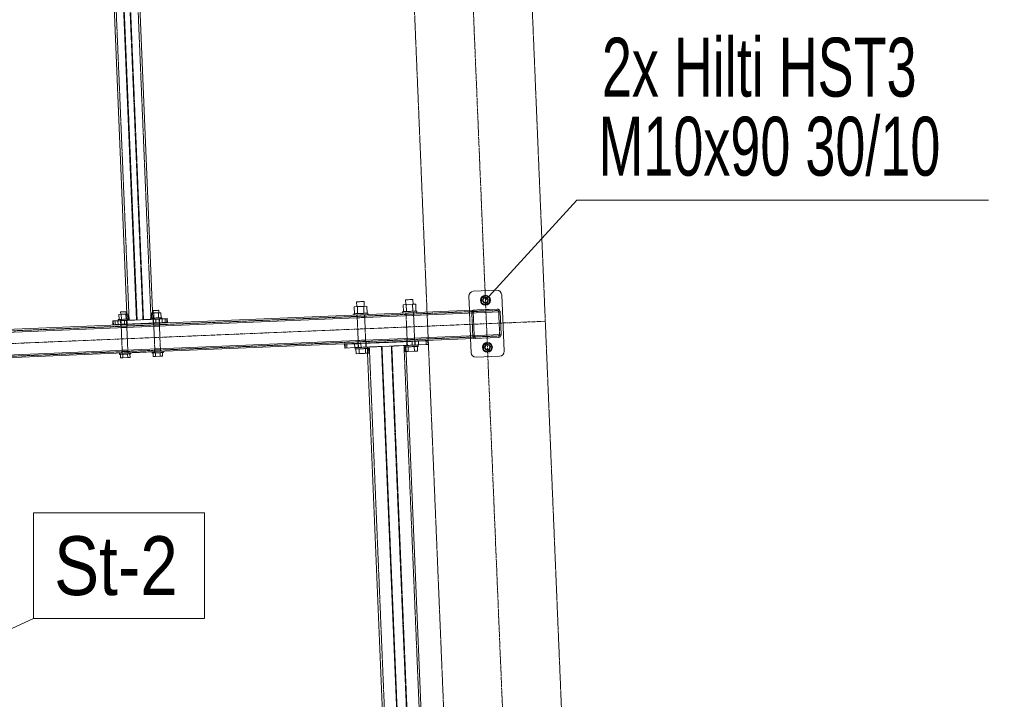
# Model space of a CAD drawing. Header units: millimetres. Extents: x -15129 to 9171, y -18789 to 5877.
# Tile 95 of 256: x -10684 to -8593, y -9265 to -7821. Entities that reach past the tile are written whole.
import ezdxf

# ---------------------------------------------------------------- set-up
doc = ezdxf.new("R2010")
doc.units = ezdxf.units.MM
for name, pattern in [('ACAD_ISO02W100', [15, 12, -3]), ('ACAD_ISO04W100', [30, 24, -3, 0, -3]), ('CENTER', [50.8, 31.75, -6.35, 6.35, -6.35])]:
    doc.linetypes.add(name, pattern=pattern)
for name, color, linetype in [('AS_Belki', 145, 'Continuous'), ('AS_Blachy', 30, 'Continuous'), ('AS_DIM_ON', 7, 'Continuous'), ('AS_Kotwy', 9, 'Continuous'), ('AS_Sciany betonowe', 252, 'Continuous'), ('AS_Siatki', 72, 'Continuous'), ('AS_Sruby', 9, 'Continuous')]:
    doc.layers.add(name, color=color, linetype=linetype)
doc.styles.add('Arial Narrow', font='ARIALN.TTF', dxfattribs={"height": 5})
doc.styles.get("Standard").update_dxf_attribs({"font": 'ARIALN.TTF', "width": 0.8})

msp = doc.modelspace()

# ---------------------------------------------------------------- linework, layer by layer
at = {"color": 5, "linetype": 'CENTER', "lineweight": 13, "ltscale": 0.2}
msp.add_line((-12945.6, -8602.7, 76020), (-9567.9, -8461.8, 38010), dxfattribs=at)
at = {"color": 7, "lineweight": 13}
msp.add_line((-10926.8, -9216.2), (-10654.6, -9093.3), dxfattribs=at)
msp.add_lwpolyline([(-10654.6, -9093.3), (-10291.9, -9093.3), (-10291.9, -8868.3), (-10654.6, -8868.3), (-10654.6, -9093.3)], dxfattribs=at)
at = {"layer": 'AS_Belki', "color": 84, "linetype": 'ACAD_ISO02W100', "lineweight": 13, "ltscale": 0.25}
for p, q in [((-10538.7, -6375.2), (-10451.7, -8459.7)), ((-10434.7, -8459), (-10521.7, -6374.4)), ((-10422.3, -8458.5), (-10509.2, -6373.9)), ((-10421.2, -8458.5), (-10508.1, -6373.9)), ((-10405.3, -8457.8), (-10492.2, -6373.2)), ((-9670.2, -8439.1), (-10395.2, -8469.4)), ((-9864.5, -8444.3), (-9863.6, -8444.2)), ((-9864.5, -8444.3), (-9864.4, -8447.2)), ((-9847.6, -8443.5), (-9847.2, -8443.5)), ((-9847, -8446.5), (-9847.2, -8443.5)), ((-9724, -8444.4), (-9722.4, -8440.1)), ((-9724, -8444.4), (-9722, -8492.4)), ((-9718.3, -8438.1), (-9722.4, -8440.1)), ((-9721, -8444.3), (-9720.2, -8442.1)), ((-9721, -8444.3), (-9720.2, -8442.1)), ((-9719, -8492.2), (-9721, -8444.3)), ((-9720.2, -8442.1), (-9718.1, -8441.1)), ((-9720.2, -8442.1), (-9718.1, -8441.1)), ((-9687.3, -8436.9), (-9718.3, -8438.1)), ((-9668, -8439.9), (-9670.2, -8439.1)), ((-9670.2, -8439.1), (-9668, -8439.9)), ((-9667, -8442), (-9668, -8439.9)), ((-9668, -8439.9), (-9667, -8442)), ((-9667, -8442), (-9665, -8490)), ((-10456.4, -8446.6), (-10455.8, -8459.9)), ((-10455.8, -8459.9), (-10451.7, -8459.7)), ((-10451.7, -8459.7), (-10434.7, -8459)), ((-10451.2, -8459.7), (-10451.7, -8459.7)), ((-10422.3, -8458.5), (-10405.3, -8457.8)), ((-10421.2, -8458.5), (-10401.2, -8457.6)), ((-10400.3, -8466.6), (-10400.2, -8469.6)), ((-10400.3, -8466.6), (-10399.6, -8466.6)), ((-10386.8, -8466), (-10387.5, -8466.1)), ((-10386.6, -8469), (-10386.8, -8466)), ((-9968.4, -8448.6), (-9967.5, -8448.5)), ((-9968.4, -8448.6), (-9968.2, -8451.6)), ((-9967.9, -8451.6), (-9968.2, -8451.6)), ((-9951.6, -8450.9), (-9967.5, -8451.5)), ((-9951.5, -8453.9), (-9967.4, -8454.5)), ((-9951, -8447.9), (-9951.4, -8447.9)), ((-9951.3, -8450.9), (-9950.9, -8450.9)), ((-9950.9, -8450.9), (-9951, -8447.9)), ((-9863.7, -8447.2), (-9864.4, -8447.2)), ((-9864, -8447.2), (-9864.4, -8447.2)), ((-9847, -8446.5), (-9847.8, -8446.6)), ((-9847.5, -8446.5), (-9847, -8446.5)), ((-10464.4, -8472.3), (-11726.1, -8524.9)), ((-10469.5, -8469.5), (-10469.4, -8472.5)), ((-10469.5, -8469.5), (-10468.8, -8469.5)), ((-10468.9, -8472.5), (-10469.4, -8472.5)), ((-10456.6, -8474.9), (-10468.4, -8475.4)), ((-10395.2, -8469.4), (-10464.4, -8472.3)), ((-10459.1, -8472.1), (-10464.4, -8472.3)), ((-10455.9, -8471.9), (-10459.1, -8472.1)), ((-10456, -8468.9), (-10456.7, -8468.9)), ((-10455.9, -8471.9), (-10456, -8468.9)), ((-10400.2, -8469.6), (-10455.9, -8471.9)), ((-10399.5, -8469.6), (-10400.2, -8469.6)), ((-10395.2, -8469.4), (-10399.5, -8469.6)), ((-10387.3, -8472.1), (-10399.2, -8472.6)), ((-9667.9, -8493.1), (-11723.9, -8578.8)), ((-9966, -8505.5), (-9965.9, -8508.5)), ((-9966, -8505.5), (-9965.1, -8505.5)), ((-9965.9, -8508.5), (-9965.5, -8508.5)), ((-9965.4, -8502.5), (-9949.5, -8501.8)), ((-9949.4, -8504.8), (-9948.6, -8504.8)), ((-9949.1, -8504.8), (-9948.6, -8504.8)), ((-9948.5, -8507.8), (-9948.9, -8507.8)), ((-9948.5, -8507.8), (-9948.6, -8504.8)), ((-9862.2, -8501.2), (-9861.4, -8501.2)), ((-9862.2, -8501.2), (-9862, -8504.2)), ((-9862.2, -8501.2), (-9861.3, -8501.2)), ((-9862, -8504.2), (-9861.6, -8504.2)), ((-9861.3, -8501.2), (-9845.6, -8500.5)), ((-9845.6, -8500.5), (-9844.8, -8500.5)), ((-9845.2, -8500.5), (-9844.8, -8500.5)), ((-9844.7, -8503.5), (-9845.1, -8503.5)), ((-9844.7, -8503.5), (-9844.8, -8500.5)), ((-9720.1, -8496.5), (-9722, -8492.4)), ((-9715.8, -8498.1), (-9720.1, -8496.5)), ((-9720.1, -8496.5), (-9715.8, -8498.1)), ((-9718, -8494.3), (-9719, -8492.2)), ((-9718, -8494.3), (-9719, -8492.2)), ((-9715.9, -8495.1), (-9718, -8494.3)), ((-9715.9, -8495.1), (-9718, -8494.3)), ((-9667.9, -8493.1), (-9665.8, -8492.1)), ((-9665.8, -8492.1), (-9667.9, -8493.1)), ((-9665.8, -8492.1), (-9665, -8490)), ((-10467.1, -8526.4), (-10467, -8529.4)), ((-10467.1, -8526.4), (-10466.4, -8526.4)), ((-10466.4, -8523.4), (-10454.6, -8522.9)), ((-10466.3, -8526.4), (-10454.4, -8525.9)), ((-10392.8, -8526.3), (-10462.1, -8529.2)), ((-10454.4, -8525.9), (-10453.6, -8525.9)), ((-10454.3, -8525.9), (-10453.6, -8525.9)), ((-10453.5, -8528.9), (-10453.6, -8525.9)), ((-10397.9, -8523.5), (-10397.1, -8523.5)), ((-10397.9, -8523.5), (-10397.8, -8526.5)), ((-10397.9, -8523.5), (-10397.2, -8523.5)), ((-10397.2, -8520.5), (-10385.3, -8520)), ((-10385.1, -8523), (-10384.4, -8523)), ((-10384.3, -8526), (-10384.4, -8523)), ((-9928.5, -8516), (-9945.8, -8516.7)), ((-9945.8, -8516.7), (-9945.3, -8529.7)), ((-9941.7, -8516.5), (-9915.9, -8515.4)), ((-9925.8, -8515.9), (-9941.7, -8516.5)), ((-9941.7, -8516.5), (-9900.8, -9497.7)), ((-9914.8, -8515.4), (-9915.9, -8515.5)), ((-9873.8, -9496.6), (-9914.8, -8515.4)), ((-9878.6, -8513.9), (-9895, -8514.6)), ((-9854.1, -9495.7), (-9895, -8514.6)), ((-9853, -9495.7), (-9893.9, -8514.5)), ((-9863.9, -8513.3), (-9868, -8513.5)), ((-9827.1, -9494.6), (-9868, -8513.5))]:
    msp.add_line(p, q, dxfattribs=at)
at = {"layer": 'AS_Belki', "color": 145, "linetype": 'Continuous', "lineweight": 13, "ltscale": 0.25}
for p, q in [((-10435.8, -8459.1), (-10522.8, -6374.5)), ((-10401.2, -8457.6), (-10488.2, -6373.1)), ((-10542.3, -6385.3), (-10456.4, -8446.6)), ((-11732, -8528.1), (-9664, -8441.9)), ((-9670.3, -8436.1), (-11726.3, -8521.9)), ((-9666, -8437.7), (-9670.3, -8436.1)), ((-9666, -8437.7), (-9670.3, -8436.1)), ((-9664, -8441.9), (-9666, -8437.7)), ((-9664, -8441.9), (-9666, -8437.7)), ((-9662, -8489.9), (-9664, -8441.9)), ((-11730, -8576.1), (-9662, -8489.9)), ((-9667.8, -8496.1), (-10392.8, -8526.3)), ((-9667.8, -8496.1), (-9663.6, -8494.2)), ((-9667.8, -8496.1), (-9663.6, -8494.2)), ((-9663.6, -8494.2), (-9662, -8489.9)), ((-10462.1, -8529.2), (-11580.5, -8575.9)), ((-10462.1, -8529.2), (-10392.8, -8526.3)), ((-9945.3, -8529.7), (-9905.5, -9484.9)), ((-9915.9, -8515.5), (-9928.5, -8516)), ((-9915.9, -8515.5), (-9863.9, -8513.3)), ((-9874.9, -9496.6), (-9915.9, -8515.5)), ((-9878.6, -8513.9), (-9868, -8513.5)), ((-9823, -9494.4), (-9863.9, -8513.3))]:
    msp.add_line(p, q, dxfattribs=at)
at = {"layer": 'AS_Belki', "color": 84, "linetype": 'ACAD_ISO02W100', "lineweight": 13, "ltscale": 0.25, "extrusion": (0, 0, -1)}
for centre, start, end in [((9718, -8444.1), 357.6117, 87.6117), ((9670, -8442.1), 87.6117, 177.6117), ((9716, -8492.1), 267.6117, 357.6117), ((9668, -8490.1), 177.6117, 267.6117)]:
    msp.add_arc(centre, 6, start, end, dxfattribs=at)
at = {"layer": 'AS_Belki', "color": 84, "linetype": 'ACAD_ISO02W100', "lineweight": 13, "ltscale": 0.25}
for centre, start, end in [((-9718, -8444.1), 92.3883, 182.3883), ((-9670, -8442.1), 2.3883, 92.3883), ((-9716, -8492.1), 182.3883, 272.3883), ((-9668, -8490.1), 272.3883, 2.3883)]:
    msp.add_arc(centre, 3, start, end, dxfattribs=at)
at = {"layer": 'AS_Blachy', "color": 145, "linetype": 'Continuous', "lineweight": 13, "ltscale": 0.25}
for p, q in [((-9671, -8396.1), (-9720.9, -8398.2)), ((-9730.5, -8408.6), (-9729.2, -8438.6)), ((-9655.6, -8525.6), (-9660.6, -8405.7)), ((-10481.8, -8461), (-10486.4, -8461.2)), ((-10486.4, -8461.2), (-10485.4, -8461.1)), ((-10486.4, -8461.2), (-10486.1, -8469.2)), ((-10485.4, -8461.1), (-10475.4, -8460.7)), ((-10485.4, -8461.1), (-10485.1, -8469.1)), ((-10481.8, -8461), (-10475.1, -8460.7)), ((-10475.4, -8460.7), (-10469.4, -8460.5)), ((-10475.4, -8460.7), (-10475.1, -8468.7)), ((-10469.2, -8460.5), (-10469.9, -8460.5)), ((-10469.1, -8460.5), (-10469.9, -8460.5)), ((-10461.8, -8460.2), (-10469.4, -8460.5)), ((-10469.2, -8460.5), (-10464.9, -8460.3)), ((-10459.6, -8460.1), (-10464.9, -8460.3)), ((-10461.8, -8460.2), (-10375.3, -8456.5)), ((-10461.8, -8460.2), (-10461.5, -8468.1)), ((-10461.5, -8468.1), (-10374.9, -8464.5)), ((-10456.4, -8459.9), (-10459.6, -8460.1)), ((-10457.2, -8460), (-10457.1, -8460)), ((-10456.4, -8459.9), (-10457.1, -8460)), ((-10400, -8457.6), (-10400.7, -8457.6)), ((-10399.8, -8457.6), (-10400.7, -8457.6)), ((-10395.7, -8457.4), (-10400, -8457.6)), ((-10390.4, -8457.2), (-10395.7, -8457.4)), ((-10387.1, -8457), (-10390.4, -8457.2)), ((-10387.8, -8457.1), (-10388, -8457.1)), ((-10387.1, -8457), (-10387.8, -8457.1)), ((-10381.6, -8456.8), (-10381.8, -8456.8)), ((-10371.6, -8456.4), (-10381.6, -8456.8)), ((-10370.6, -8456.3), (-10375.3, -8456.5)), ((-10374.9, -8464.5), (-10375.3, -8456.5)), ((-10374.9, -8464.5), (-10370.3, -8464.3)), ((-10370.3, -8464.3), (-10370.6, -8456.3)), ((-10486.1, -8469.2), (-10485.1, -8469.1)), ((-10485.1, -8469.1), (-10475.1, -8468.7)), ((-10475.1, -8468.7), (-10469, -8468.5)), ((-10469, -8468.5), (-10464.5, -8468.3)), ((-10464.5, -8468.3), (-10461.5, -8468.1)), ((-9901.2, -8506.8), (-9959.5, -8509.3)), ((-9821, -8503.5), (-9901.2, -8506.8)), ((-9816.4, -8503.3), (-9821, -8503.5)), ((-9820.7, -8511.5), (-9821, -8503.5)), ((-9816, -8511.3), (-9816.4, -8503.3)), ((-9726.7, -8498.6), (-9725.5, -8528.5)), ((-9994.1, -8510.7), (-9993.8, -8518.7)), ((-9993.1, -8510.7), (-9994.1, -8510.7)), ((-9993.8, -8518.7), (-9992.8, -8518.7)), ((-9973.1, -8509.8), (-9993.1, -8510.7)), ((-9993.1, -8510.7), (-9992.8, -8518.7)), ((-9992.8, -8518.7), (-9972.8, -8517.8)), ((-9967, -8509.6), (-9973.1, -8509.8)), ((-9972.8, -8517.8), (-9973.1, -8509.8)), ((-9972.8, -8517.8), (-9966.7, -8517.6)), ((-9959.5, -8509.3), (-9967, -8509.6)), ((-9966.7, -8517.6), (-9959.1, -8517.3)), ((-9959.5, -8509.3), (-9959.1, -8517.3)), ((-9959.1, -8517.3), (-9855.3, -8512.9)), ((-9855.3, -8512.9), (-9820.7, -8511.5)), ((-9820.7, -8511.5), (-9816, -8511.3)), ((-9715.1, -8538.1), (-9665.1, -8536))]:
    msp.add_line(p, q, dxfattribs=at)
at = {"layer": 'AS_Blachy', "color": 84, "linetype": 'ACAD_ISO02W100', "lineweight": 13, "ltscale": 0.25}
for p, q in [((-9729.2, -8438.6), (-9726.7, -8498.6)), ((-10481.8, -8461), (-10481.4, -8469)), ((-10451.7, -8459.7), (-10475.1, -8460.7)), ((-10469.9, -8460.5), (-10469.6, -8468.5)), ((-10466.6, -8460.4), (-10469.1, -8460.5)), ((-10466.6, -8460.4), (-10461.3, -8460.1)), ((-10461.3, -8460.1), (-10457.2, -8460)), ((-10456, -8467.9), (-10456.4, -8459.9)), ((-10451.7, -8459.7), (-10451.2, -8459.7)), ((-10405.3, -8457.8), (-10405.9, -8457.8)), ((-10404.7, -8457.8), (-10401.2, -8457.6)), ((-10395.2, -8457.4), (-10401.2, -8457.6)), ((-10400.7, -8457.6), (-10400.3, -8465.6)), ((-10400.3, -8465.6), (-10399.6, -8465.6)), ((-10400.3, -8465.6), (-10399.5, -8465.6)), ((-10397.4, -8457.5), (-10399.8, -8457.6)), ((-10399.6, -8465.6), (-10395.4, -8465.4)), ((-10399.5, -8465.6), (-10397.1, -8465.5)), ((-10397.4, -8457.5), (-10392.1, -8457.2)), ((-10397.1, -8465.5), (-10391.8, -8465.2)), ((-10390.1, -8465.2), (-10395.4, -8465.4)), ((-10387.7, -8457.1), (-10395.2, -8457.4)), ((-10394.9, -8465.4), (-10395.2, -8457.4)), ((-10387.3, -8465.1), (-10394.9, -8465.4)), ((-10392.1, -8457.2), (-10388, -8457.1)), ((-10391.8, -8465.2), (-10387.6, -8465.1)), ((-10386.8, -8465), (-10390.1, -8465.2)), ((-10381.8, -8456.8), (-10387.7, -8457.1)), ((-10387.6, -8465.1), (-10387.5, -8465.1)), ((-10387.5, -8465.1), (-10386.8, -8465)), ((-10381.3, -8464.8), (-10387.3, -8465.1)), ((-10386.8, -8465), (-10387.1, -8457)), ((-10381.3, -8464.8), (-10381.6, -8456.8)), ((-10371.3, -8464.4), (-10381.3, -8464.8)), ((-10370.5, -8456.3), (-10371.6, -8456.4)), ((-10371.3, -8464.4), (-10371.6, -8456.4)), ((-10370.3, -8464.3), (-10371.3, -8464.4)), ((-10370.6, -8456.3), (-10370.5, -8456.3)), ((-10486.1, -8469.2), (-10481.4, -8469)), ((-10481.4, -8469), (-10461.5, -8468.1)), ((-10469.6, -8468.5), (-10468.7, -8468.4)), ((-10468.9, -8468.5), (-10469.6, -8468.5)), ((-10468.9, -8468.5), (-10464.6, -8468.3)), ((-10468.7, -8468.4), (-10466.3, -8468.3)), ((-10466.3, -8468.3), (-10461, -8468.1)), ((-10459.3, -8468.1), (-10464.6, -8468.3)), ((-10461, -8468.1), (-10456.9, -8468)), ((-10456, -8467.9), (-10459.3, -8468.1)), ((-10456.9, -8468), (-10456.7, -8467.9)), ((-10456, -8467.9), (-10456.7, -8467.9)), ((-9948.5, -8508.8), (-9948.9, -8508.8)), ((-9948.1, -8516.8), (-9948.5, -8508.8)), ((-9862, -8505.2), (-9861.7, -8513.2)), ((-9850.7, -8512.7), (-9851, -8504.7)), ((-9844.6, -8504.5), (-9845.1, -8504.5)), ((-9844.3, -8512.5), (-9844.6, -8504.5)), ((-9837.3, -8504.2), (-9837, -8512.2)), ((-9817.4, -8503.3), (-9817, -8511.3)), ((-9993.8, -8518.7), (-9992.8, -8518.7)), ((-9989.4, -8510.5), (-9989.1, -8518.5)), ((-9972.8, -8517.8), (-9971.8, -8517.8)), ((-9965.8, -8509.5), (-9965.5, -8517.5)), ((-9965.4, -8509.5), (-9965.8, -8509.5)), ((-9954.5, -8517.1), (-9953.4, -8517)), ((-9953.4, -8517), (-9951.9, -8517)), ((-9948.9, -8516.8), (-9948.6, -8516.8)), ((-9948.1, -8516.8), (-9948.6, -8516.8)), ((-9855.3, -8512.9), (-9854, -8512.9)), ((-9844.3, -8512.5), (-9844.7, -8512.5)), ((-9820.7, -8511.5), (-9817, -8511.3)), ((-9817, -8511.3), (-9816, -8511.3))]:
    msp.add_line(p, q, dxfattribs=at)
for centre in [(-9695.1, -8417.2), (-9690.9, -8517.1)]:
    msp.add_circle(centre, 6, dxfattribs=at)
at = {"layer": 'AS_Blachy', "color": 145, "linetype": 'Continuous', "lineweight": 13, "ltscale": 0.25}
for centre, start, end in [((-9720.5, -8408.2), 92.3883, 182.3883), ((-9670.5, -8406.1), 2.3883, 92.3883), ((-9715.5, -8528.1), 182.3883, 272.3883), ((-9665.5, -8526), 272.3883, 2.3883)]:
    msp.add_arc(centre, 10, start, end, dxfattribs=at)
at = {"layer": 'AS_DIM_ON', "lineweight": 13}
for q in [(-9695.1, -8417.2, 38010), (-8626.6, -8204.7)]:
    msp.add_line((-9500.9, -8204.7), q, dxfattribs=at)
at = {"layer": 'AS_Kotwy', "color": 145, "linetype": 'Continuous', "lineweight": 13, "ltscale": 0.25}
for p, q in [((-9695.5, -8407.4), (-9703.8, -8412.6)), ((-9703.4, -8422.4), (-9703.8, -8412.6)), ((-9703.4, -8422.4), (-9694.7, -8427)), ((-9686.8, -8411.9), (-9695.5, -8407.4)), ((-9694.7, -8427), (-9686.4, -8421.7)), ((-9686.4, -8421.7), (-9686.8, -8411.9)), ((-9691.3, -8507.3), (-9699.6, -8512.5)), ((-9682.7, -8511.8), (-9691.3, -8507.3)), ((-9699.2, -8522.3), (-9699.6, -8512.5)), ((-9699.2, -8522.3), (-9690.5, -8526.9)), ((-9690.5, -8526.9), (-9682.3, -8521.6)), ((-9682.3, -8521.6), (-9682.7, -8511.8))]:
    msp.add_line(p, q, dxfattribs=at)
for centre, radius in [((-9695.1, -8417.2), 10.5), ((-9695.1, -8417.2), 5), ((-9690.9, -8517.1), 10.5), ((-9690.9, -8517.1), 5)]:
    msp.add_circle(centre, radius, dxfattribs=at)
at = {"layer": 'AS_Sciany betonowe', "color": 145, "linetype": 'ACAD_ISO02W100', "lineweight": 13, "ltscale": 0.25}
for p, q in [((-9310, -14644.5), (-9788.2, -3186.2)), ((-9819.1, -8442.4), (-9906.8, -6339.8)), ((-9816.5, -8503.3), (-9816.6, -8502.3)), ((-9775.2, -9492.4), (-9816.2, -8511.3))]:
    msp.add_line(p, q, dxfattribs=at)
at = {"layer": 'AS_Sciany betonowe', "color": 84, "linetype": 'ACAD_ISO02W100', "lineweight": 13, "ltscale": 0.25}
for p, q in [((-9816.6, -8502.3), (-9819.1, -8442.4)), ((-9816.2, -8511.3), (-9816.5, -8503.3))]:
    msp.add_line(p, q, dxfattribs=at)
at = {"layer": 'AS_Siatki', "color": 20, "linetype": 'ACAD_ISO04W100', "lineweight": 13, "ltscale": 0.25}
msp.add_line((-9335.6, -17029.2), (-10009.1, -894.7), dxfattribs=at)
at = {"layer": 'AS_Sruby', "color": 145, "linetype": 'Continuous', "lineweight": 13, "ltscale": 0.25}
for p, q in [((-9967.8, -8420.5), (-9968.8, -8420.6)), ((-9968.8, -8420.6), (-9968.4, -8430.8)), ((-9965.7, -8420.4), (-9967.8, -8420.5)), ((-9962.9, -8420.3), (-9965.7, -8420.4)), ((-9959.8, -8420.2), (-9962.9, -8420.3)), ((-9956.9, -8420.1), (-9959.8, -8420.2)), ((-9954.5, -8420), (-9956.9, -8420.1)), ((-9953.1, -8419.9), (-9954.5, -8420)), ((-9952.9, -8419.9), (-9953.1, -8419.9)), ((-9952.5, -8430.1), (-9952.9, -8419.9)), ((-9864.9, -8416.2), (-9864.5, -8426.4)), ((-9863.9, -8416.2), (-9864.9, -8416.2)), ((-9861.9, -8416.1), (-9863.9, -8416.2)), ((-9859.1, -8416), (-9861.9, -8416.1)), ((-9856, -8415.9), (-9859.1, -8416)), ((-9853, -8415.7), (-9856, -8415.9)), ((-9850.7, -8415.6), (-9853, -8415.7)), ((-9849.3, -8415.6), (-9850.7, -8415.6)), ((-9849.1, -8415.6), (-9849.3, -8415.6)), ((-9848.7, -8425.8), (-9849.1, -8415.6)), ((-10469.1, -8441.9), (-10469.8, -8442)), ((-10469.8, -8442), (-10469.6, -8447.2)), ((-10467.5, -8441.9), (-10469.1, -8441.9)), ((-10465.5, -8441.8), (-10467.5, -8441.9)), ((-10463.1, -8441.7), (-10465.5, -8441.8)), ((-10460.9, -8441.6), (-10463.1, -8441.7)), ((-10459.1, -8441.5), (-10460.9, -8441.6)), ((-10458.1, -8441.5), (-10459.1, -8441.5)), ((-10458, -8441.5), (-10458.1, -8441.5)), ((-10457.7, -8446.7), (-10458, -8441.5)), ((-10399.5, -8444.2), (-10401.8, -8444.3)), ((-10400.6, -8439.1), (-10400.4, -8444.3)), ((-10399.9, -8439.1), (-10400.6, -8439.1)), ((-10398.3, -8439), (-10399.9, -8439.1)), ((-10389.5, -8443.8), (-10399.5, -8444.2)), ((-10399.5, -8444.2), (-10399, -8455)), ((-10396.2, -8438.9), (-10398.3, -8439)), ((-10393.9, -8438.8), (-10396.2, -8438.9)), ((-10391.7, -8438.7), (-10393.9, -8438.8)), ((-10389.9, -8438.6), (-10391.7, -8438.7)), ((-10388.9, -8438.6), (-10389.9, -8438.6)), ((-10384.5, -8443.6), (-10389.5, -8443.8)), ((-10389.5, -8443.8), (-10389, -8454.6)), ((-10388.7, -8438.6), (-10388.9, -8438.6)), ((-10388.5, -8443.8), (-10388.7, -8438.6)), ((-10384, -8454.4), (-10384.5, -8443.6)), ((-9974.8, -8445.8), (-9974.6, -8448.8)), ((-9974.7, -8445.8), (-9974.8, -8445.8)), ((-9974.7, -8445.8), (-9974, -8445.8)), ((-9974, -8445.8), (-9972.8, -8445.8)), ((-9967.1, -8430.7), (-9973.8, -8431)), ((-9973.8, -8431), (-9973.2, -8445.8)), ((-9972.8, -8445.8), (-9971.1, -8445.7)), ((-9971.1, -8445.7), (-9968.9, -8445.6)), ((-9968.9, -8445.6), (-9966.4, -8445.5)), ((-9953.7, -8430.2), (-9967.1, -8430.7)), ((-9967.1, -8430.7), (-9966.5, -8445.5)), ((-9966.4, -8445.5), (-9963.7, -8445.4)), ((-9963.7, -8445.4), (-9960.8, -8445.3)), ((-9960.8, -8445.3), (-9957.9, -8445.1)), ((-9957.9, -8445.1), (-9955, -8445)), ((-9955, -8445), (-9952.3, -8444.9)), ((-9947.1, -8429.9), (-9953.7, -8430.2)), ((-9953.7, -8430.2), (-9953.1, -8444.9)), ((-9952.3, -8444.9), (-9949.9, -8444.8)), ((-9949.9, -8444.8), (-9947.9, -8444.7)), ((-9947.9, -8444.7), (-9946.4, -8444.7)), ((-9946.4, -8444.7), (-9947.1, -8429.9)), ((-9946.4, -8444.7), (-9945.3, -8444.6)), ((-9945.3, -8444.6), (-9944.9, -8444.6)), ((-9944.7, -8447.6), (-9944.9, -8444.6)), ((-9870.9, -8441.5), (-9870.8, -8444.5)), ((-9870.8, -8441.5), (-9870.9, -8441.5)), ((-9870.8, -8441.5), (-9870.2, -8441.5)), ((-9870.2, -8441.5), (-9869, -8441.4)), ((-9863.3, -8426.4), (-9870, -8426.7)), ((-9870, -8426.7), (-9869.3, -8441.4)), ((-9869, -8441.4), (-9867.2, -8441.4)), ((-9867.2, -8441.4), (-9865.1, -8441.3)), ((-9865.1, -8441.3), (-9862.6, -8441.2)), ((-9849.9, -8425.8), (-9863.3, -8426.4)), ((-9863.3, -8426.4), (-9862.7, -8441.2)), ((-9862.6, -8441.2), (-9859.9, -8441.1)), ((-9859.9, -8441.1), (-9857, -8440.9)), ((-9857, -8440.9), (-9854, -8440.8)), ((-9854, -8440.8), (-9851.2, -8440.7)), ((-9851.2, -8440.7), (-9848.5, -8440.6)), ((-9843.2, -8425.5), (-9849.9, -8425.8)), ((-9849.3, -8440.6), (-9849.9, -8425.8)), ((-9848.5, -8440.6), (-9846.1, -8440.5)), ((-9846.1, -8440.5), (-9844.1, -8440.4)), ((-9844.1, -8440.4), (-9842.5, -8440.3)), ((-9842.6, -8440.3), (-9843.2, -8425.5)), ((-9842.5, -8440.3), (-9841.5, -8440.3)), ((-9841.5, -8440.3), (-9841, -8440.3)), ((-9840.9, -8443.3), (-9841, -8440.3)), ((-10475.2, -8458.2), (-10475.1, -8460.7)), ((-10475.1, -8458.2), (-10475.2, -8458.2)), ((-10475.1, -8458.2), (-10474.6, -8458.2)), ((-10475, -8460.7), (-10475.1, -8460.7)), ((-10475, -8460.7), (-10474.5, -8460.7)), ((-10474.6, -8458.2), (-10473.6, -8458.1)), ((-10474.5, -8460.7), (-10473.5, -8460.6)), ((-10468.7, -8447.1), (-10473.7, -8447.3)), ((-10473.7, -8447.3), (-10473.2, -8458.1)), ((-10473.6, -8458.1), (-10472.2, -8458.1)), ((-10473.5, -8460.6), (-10472.1, -8460.6)), ((-10472.2, -8458.1), (-10470.5, -8458)), ((-10472.1, -8460.6), (-10470.4, -8460.5)), ((-10470.5, -8458), (-10468.5, -8457.9)), ((-10470.4, -8460.5), (-10468.4, -8460.4)), ((-10458.7, -8446.7), (-10468.7, -8447.1)), ((-10468.7, -8447.1), (-10468.2, -8457.9)), ((-10468.5, -8457.9), (-10466.3, -8457.8)), ((-10468.4, -8460.4), (-10466.2, -8460.3)), ((-10466.3, -8457.8), (-10464, -8457.7)), ((-10466.2, -8460.3), (-10463.9, -8460.2)), ((-10464, -8457.7), (-10461.7, -8457.6)), ((-10463.9, -8460.2), (-10461.8, -8460.2)), ((-10461.7, -8457.6), (-10459.4, -8457.5)), ((-10459.4, -8457.5), (-10457.2, -8457.5)), ((-10453.7, -8446.5), (-10458.7, -8446.7)), ((-10458.7, -8446.7), (-10458.2, -8457.5)), ((-10457.2, -8457.5), (-10455.3, -8457.4)), ((-10455.3, -8457.4), (-10453.7, -8457.3)), ((-10453.2, -8457.3), (-10453.7, -8446.5)), ((-10453.7, -8457.3), (-10452.5, -8457.3)), ((-10452.5, -8457.3), (-10451.7, -8457.2)), ((-10452.4, -8459.8), (-10451.5, -8459.7)), ((-10451.7, -8457.2), (-10451.3, -8457.2)), ((-10451.5, -8459.7), (-10451.2, -8459.7)), ((-10451.2, -8459.7), (-10451.3, -8457.2)), ((-10401.3, -8455.1), (-10399.3, -8455)), ((-10401.3, -8455.1), (-10401.3, -8455.1)), ((-10399.5, -8465.6), (-10399.5, -8466.6)), ((-10399.3, -8455), (-10397.1, -8455)), ((-10397.1, -8455), (-10394.8, -8454.9)), ((-10394.8, -8454.9), (-10392.4, -8454.8)), ((-10392.4, -8454.8), (-10390.2, -8454.7)), ((-10390.2, -8454.7), (-10388, -8454.6)), ((-10388, -8454.6), (-10386.1, -8454.5)), ((-10387.6, -8466.1), (-10387.6, -8465.1)), ((-10386.1, -8454.5), (-10384.5, -8454.4)), ((-10384.5, -8454.4), (-10383.3, -8454.4)), ((-10383.3, -8454.4), (-10382.4, -8454.3)), ((-10383.2, -8456.9), (-10382.3, -8456.8)), ((-10382.4, -8454.3), (-10382, -8454.3)), ((-10382.3, -8456.8), (-10381.9, -8456.8)), ((-10381.9, -8456.8), (-10382, -8454.3)), ((-10468.7, -8468.4), (-10468.7, -8469.4)), ((-10456.8, -8469), (-10456.9, -8468)), ((-9965.1, -8508.5), (-9965.1, -8509.5)), ((-9949.2, -8508.8), (-9949.3, -8507.8)), ((-9861.3, -8504.2), (-9861.2, -8505.2)), ((-9845.4, -8504.5), (-9845.4, -8503.5)), ((-10472.2, -8529.6), (-10472.1, -8532.1)), ((-10448.2, -8531.1), (-10448.3, -8528.6)), ((-10403, -8526.8), (-10402.9, -8529.3)), ((-10402.9, -8529.3), (-10402.8, -8529.3)), ((-10402.3, -8529.2), (-10402.8, -8529.3)), ((-10401.3, -8529.2), (-10402.3, -8529.2)), ((-10399.9, -8529.1), (-10401.3, -8529.2)), ((-10400.9, -8529.2), (-10400.6, -8536.7)), ((-10398.2, -8529.1), (-10399.9, -8529.1)), ((-10396.2, -8529), (-10398.2, -8529.1)), ((-10394, -8528.9), (-10396.2, -8529)), ((-10395.9, -8529), (-10395.6, -8536.5)), ((-10391.7, -8528.8), (-10394, -8528.9)), ((-10389.4, -8528.7), (-10391.7, -8528.8)), ((-10387.1, -8528.6), (-10389.4, -8528.7)), ((-10384.9, -8528.5), (-10387.1, -8528.6)), ((-10385.9, -8528.6), (-10385.6, -8536)), ((-10383, -8528.4), (-10384.9, -8528.5)), ((-10381.4, -8528.4), (-10383, -8528.4)), ((-10380.2, -8528.3), (-10381.4, -8528.4)), ((-10380.6, -8535.8), (-10380.9, -8528.3)), ((-10379.3, -8528.3), (-10380.2, -8528.3)), ((-10379, -8528.3), (-10379.3, -8528.3)), ((-10379, -8528.3), (-10379.1, -8525.8)), ((-9971.8, -8517.8), (-9971.6, -8520.8)), ((-9971.5, -8520.8), (-9971.6, -8520.8)), ((-9970.9, -8520.7), (-9971.5, -8520.8)), ((-9969.7, -8520.7), (-9970.9, -8520.7)), ((-9970, -8520.7), (-9969.6, -8530.7)), ((-9968, -8520.6), (-9969.7, -8520.7)), ((-9965.8, -8520.5), (-9968, -8520.6)), ((-9963.3, -8520.4), (-9965.8, -8520.5)), ((-9963.4, -8520.4), (-9963, -8530.4)), ((-9960.6, -8520.3), (-9963.3, -8520.4)), ((-9963, -8530.4), (-9949.6, -8529.9)), ((-9957.7, -8520.2), (-9960.6, -8520.3)), ((-9954.7, -8520.1), (-9957.7, -8520.2)), ((-9951.9, -8520), (-9954.7, -8520.1)), ((-9949.2, -8519.8), (-9951.9, -8520)), ((-9950, -8519.9), (-9949.6, -8529.9)), ((-9949.6, -8529.9), (-9942.9, -8529.6)), ((-9946.8, -8519.7), (-9949.2, -8519.8)), ((-9944.8, -8519.7), (-9946.8, -8519.7)), ((-9943.2, -8519.6), (-9944.8, -8519.7)), ((-9942.9, -8529.6), (-9943.3, -8519.6)), ((-9942.2, -8519.6), (-9943.2, -8519.6)), ((-9941.7, -8519.5), (-9942.2, -8519.6)), ((-9941.7, -8519.5), (-9941.9, -8516.5)), ((-9862, -8516.2), (-9863.8, -8516.3)), ((-9863.4, -8526.3), (-9859.1, -8526.1)), ((-9859.5, -8516.1), (-9862, -8516.2)), ((-9856.7, -8516), (-9859.5, -8516.1)), ((-9859.5, -8516.1), (-9859.1, -8526.1)), ((-9859.1, -8526.1), (-9845.8, -8525.5)), ((-9853.8, -8515.9), (-9856.7, -8516)), ((-9850.9, -8515.7), (-9853.8, -8515.9)), ((-9848, -8515.6), (-9850.9, -8515.7)), ((-9845.4, -8515.5), (-9848, -8515.6)), ((-9845.8, -8525.5), (-9846.2, -8515.5)), ((-9845.8, -8525.5), (-9839.1, -8525.3)), ((-9843, -8515.4), (-9845.4, -8515.5)), ((-9841, -8515.3), (-9843, -8515.4)), ((-9839.4, -8515.3), (-9841, -8515.3)), ((-9839.1, -8525.3), (-9839.5, -8515.3)), ((-9838.4, -8515.2), (-9839.4, -8515.3)), ((-9837.9, -8515.2), (-9838.4, -8515.2)), ((-9837.9, -8515.2), (-9838, -8512.2)), ((-10472.1, -8532.1), (-10472, -8532.1)), ((-10471.5, -8532.1), (-10472, -8532.1)), ((-10470.5, -8532.1), (-10471.5, -8532.1)), ((-10469.2, -8532), (-10470.5, -8532.1)), ((-10470.2, -8532.1), (-10469.8, -8539.6)), ((-10469.8, -8539.6), (-10464.8, -8539.3)), ((-10467.4, -8532), (-10469.2, -8532)), ((-10465.5, -8531.9), (-10467.4, -8532)), ((-10463.3, -8531.8), (-10465.5, -8531.9)), ((-10465.2, -8531.9), (-10464.8, -8539.3)), ((-10464.8, -8539.3), (-10454.8, -8538.9)), ((-10460.9, -8531.7), (-10463.3, -8531.8)), ((-10458.6, -8531.6), (-10460.9, -8531.7)), ((-10456.3, -8531.5), (-10458.6, -8531.6)), ((-10454.2, -8531.4), (-10456.3, -8531.5)), ((-10455.1, -8531.4), (-10454.8, -8538.9)), ((-10454.8, -8538.9), (-10449.8, -8538.7)), ((-10452.2, -8531.3), (-10454.2, -8531.4)), ((-10450.6, -8531.2), (-10452.2, -8531.3)), ((-10449.4, -8531.2), (-10450.6, -8531.2)), ((-10449.8, -8538.7), (-10450.1, -8531.2)), ((-10448.6, -8531.2), (-10449.4, -8531.2)), ((-10448.2, -8531.1), (-10448.6, -8531.2)), ((-10400.6, -8536.7), (-10395.6, -8536.5)), ((-10395.6, -8536.5), (-10385.6, -8536)), ((-10385.6, -8536), (-10380.6, -8535.8)), ((-9969.6, -8530.7), (-9963, -8530.4))]:
    msp.add_line(p, q, dxfattribs=at)
at = {"layer": 'AS_Sruby', "color": 84, "linetype": 'ACAD_ISO02W100', "lineweight": 13, "ltscale": 0.25}
for p, q in [((-9968.6, -8420.6), (-9968.8, -8420.6)), ((-9967.8, -8420.5), (-9968.6, -8420.6)), ((-9952.9, -8419.9), (-9953.9, -8420)), ((-9864.7, -8416.2), (-9864.9, -8416.2)), ((-9863.9, -8416.2), (-9864.7, -8416.2)), ((-9849.1, -8415.6), (-9850.1, -8415.6)), ((-10469.7, -8442), (-10469.8, -8442)), ((-10458, -8441.5), (-10458.1, -8441.5)), ((-10401.8, -8444.3), (-10404.5, -8444.4)), ((-10400.3, -8444.3), (-10404.5, -8444.4)), ((-10404.5, -8444.4), (-10404, -8455.2)), ((-10400.5, -8439.1), (-10400.6, -8439.1)), ((-10400.3, -8444.3), (-10400.4, -8444.3)), ((-10399.7, -8444.2), (-10400.3, -8444.3)), ((-10399.5, -8444.2), (-10399.7, -8444.2)), ((-10388.5, -8443.8), (-10389.3, -8443.8)), ((-10388.7, -8438.6), (-10388.9, -8438.6)), ((-10388.5, -8443.8), (-10388.7, -8443.8)), ((-9974.8, -8445.8), (-9974.3, -8445.8)), ((-9974.3, -8445.8), (-9973.3, -8445.8)), ((-9973.3, -8445.8), (-9973.2, -8445.8)), ((-9973.2, -8445.8), (-9966.5, -8445.5)), ((-9968.4, -8430.8), (-9967.7, -8430.7)), ((-9968.4, -8430.8), (-9968.1, -8430.8)), ((-9967.7, -8430.7), (-9967.4, -8430.7)), ((-9966.5, -8445.5), (-9955, -8445)), ((-9966.5, -8445.5), (-9964.2, -8445.4)), ((-9957.6, -8445.1), (-9954.1, -8445)), ((-9955, -8445), (-9953.2, -8444.9)), ((-9954.1, -8445), (-9953.1, -8444.9)), ((-9953.5, -8430.1), (-9952.5, -8430.1)), ((-9953.2, -8444.9), (-9950.7, -8444.8)), ((-9952.7, -8430.1), (-9952.5, -8430.1)), ((-9950.7, -8444.8), (-9948.5, -8444.8)), ((-9948.5, -8444.8), (-9946.8, -8444.7)), ((-9948.2, -8444.7), (-9947.8, -8444.7)), ((-9947.8, -8444.7), (-9946.4, -8444.7)), ((-9946.8, -8444.7), (-9945.6, -8444.6)), ((-9945.6, -8444.6), (-9945, -8444.6)), ((-9944.9, -8444.6), (-9945, -8444.6)), ((-9870.9, -8441.5), (-9870.5, -8441.5)), ((-9870.8, -8444.5), (-9870.8, -8444.5)), ((-9870.7, -8444.5), (-9870.8, -8444.5)), ((-9870, -8444.5), (-9870.7, -8444.5)), ((-9870.5, -8441.5), (-9869.4, -8441.5)), ((-9869.4, -8441.5), (-9869.3, -8441.4)), ((-9869.3, -8441.4), (-9862.7, -8441.2)), ((-9864.5, -8426.4), (-9864.3, -8426.4)), ((-9864.5, -8426.4), (-9863.5, -8426.4)), ((-9863.8, -8444.2), (-9861.3, -8504.2)), ((-9863.6, -8444.2), (-9863.8, -8444.2)), ((-9862.7, -8441.2), (-9851.2, -8440.7)), ((-9862.7, -8441.2), (-9860, -8441.1)), ((-9854.2, -8440.8), (-9850.2, -8440.7)), ((-9851.2, -8440.7), (-9849.4, -8440.6)), ((-9850.2, -8440.7), (-9849.3, -8440.6)), ((-9849.7, -8425.8), (-9848.7, -8425.8)), ((-9849.4, -8440.6), (-9846.9, -8440.5)), ((-9848.9, -8425.8), (-9848.7, -8425.8)), ((-9847.9, -8443.6), (-9848.1, -8443.6)), ((-9845.4, -8503.5), (-9847.9, -8443.6)), ((-9846.9, -8440.5), (-9844.7, -8440.4)), ((-9844.7, -8440.4), (-9843, -8440.3)), ((-9844.3, -8440.4), (-9843.9, -8440.4)), ((-9843.9, -8440.4), (-9842.6, -8440.3)), ((-9843, -8440.3), (-9841.8, -8440.3)), ((-9841.8, -8440.3), (-9841.1, -8440.3)), ((-9841, -8443.3), (-9841.7, -8443.3)), ((-9841, -8440.3), (-9841.1, -8440.3)), ((-9840.9, -8443.3), (-9841, -8443.3)), ((-10475.2, -8458.2), (-10474.8, -8458.2)), ((-10475.1, -8460.7), (-10474.7, -8460.7)), ((-10474.8, -8458.2), (-10474, -8458.2)), ((-10474.7, -8460.7), (-10473.9, -8460.7)), ((-10474, -8458.2), (-10473.2, -8458.1)), ((-10473.2, -8458.1), (-10468.2, -8457.9)), ((-10468.9, -8447.1), (-10469.6, -8447.2)), ((-10469.5, -8447.2), (-10469.6, -8447.2)), ((-10468.9, -8460.4), (-10469.1, -8460.5)), ((-10469.1, -8460.5), (-10468.7, -8468.4)), ((-10463.5, -8457.7), (-10460.8, -8457.6)), ((-10460.8, -8457.6), (-10458.2, -8457.5)), ((-10457.7, -8446.7), (-10458.5, -8446.7)), ((-10458.2, -8457.5), (-10455.4, -8457.4)), ((-10457.7, -8446.7), (-10457.9, -8446.7)), ((-10457.3, -8460), (-10457.2, -8460)), ((-10456.9, -8468), (-10457.2, -8460)), ((-10455.4, -8457.4), (-10453.2, -8457.3)), ((-10455.3, -8457.4), (-10453.2, -8457.3)), ((-10453.2, -8457.3), (-10452.8, -8457.3)), ((-10452.8, -8457.3), (-10451.9, -8457.2)), ((-10451.9, -8457.2), (-10451.3, -8457.2)), ((-10451.3, -8457.2), (-10451.3, -8457.2)), ((-10451.2, -8459.7), (-10451.2, -8459.7)), ((-10406, -8455.3), (-10405.9, -8457.8)), ((-10406, -8455.3), (-10405.6, -8455.3)), ((-10405.9, -8455.3), (-10406, -8455.3)), ((-10405.9, -8455.3), (-10405.5, -8455.3)), ((-10405.9, -8457.8), (-10405.5, -8457.8)), ((-10405.8, -8457.8), (-10405.9, -8457.8)), ((-10405.6, -8455.3), (-10404.8, -8455.3)), ((-10405.5, -8455.3), (-10405.4, -8455.3)), ((-10405.5, -8457.8), (-10404.7, -8457.8)), ((-10405.4, -8455.3), (-10404.4, -8455.3)), ((-10404.8, -8455.3), (-10403.5, -8455.2)), ((-10404.4, -8455.3), (-10403, -8455.2)), ((-10404, -8455.2), (-10401.3, -8455.1)), ((-10403.5, -8455.2), (-10401.9, -8455.2)), ((-10403, -8455.2), (-10401.3, -8455.1)), ((-10401.3, -8455.1), (-10400.7, -8455.1)), ((-10400.7, -8455.1), (-10399, -8455)), ((-10399.8, -8457.6), (-10399.5, -8465.6)), ((-10399.7, -8457.6), (-10399.8, -8457.6)), ((-10399.5, -8466.6), (-10397, -8526.5)), ((-10394.3, -8454.8), (-10391.5, -8454.7)), ((-10391.5, -8454.7), (-10389.4, -8454.6)), ((-10389.4, -8454.6), (-10389, -8454.6)), ((-10389, -8454.6), (-10386.1, -8454.5)), ((-10388, -8457.1), (-10388.1, -8457.1)), ((-10387.6, -8465.1), (-10388, -8457.1)), ((-10385.1, -8526), (-10387.6, -8466.1)), ((-10386.1, -8454.5), (-10384, -8454.4)), ((-10384, -8454.4), (-10383.6, -8454.4)), ((-10383.6, -8454.4), (-10382.7, -8454.3)), ((-10382.7, -8454.3), (-10382.1, -8454.3)), ((-10382, -8454.3), (-10382.1, -8454.3)), ((-10381.9, -8456.8), (-10382, -8456.8)), ((-9974.5, -8448.8), (-9974.6, -8448.8)), ((-9973.9, -8448.8), (-9974.5, -8448.8)), ((-9967.6, -8448.5), (-9965.1, -8508.5)), ((-9967.6, -8448.5), (-9967.4, -8448.5)), ((-9967, -8448.5), (-9967.6, -8448.5)), ((-9951.8, -8447.9), (-9952, -8447.9)), ((-9949.3, -8507.8), (-9951.8, -8447.9)), ((-9944.8, -8447.6), (-9945.5, -8447.6)), ((-9944.7, -8447.6), (-9944.8, -8447.6)), ((-10468.7, -8469.4), (-10466.2, -8529.4)), ((-10454.3, -8528.9), (-10456.8, -8469)), ((-9948.9, -8516.8), (-9949.2, -8508.8)), ((-9861.2, -8505.2), (-9860.9, -8513.2)), ((-9845.1, -8512.5), (-9845.4, -8504.5)), ((-10472.2, -8529.6), (-10471.8, -8529.6)), ((-10472.1, -8529.6), (-10472.2, -8529.6)), ((-10471.8, -8529.6), (-10471, -8529.6)), ((-10466, -8529.4), (-10466.2, -8529.4)), ((-10454.3, -8528.9), (-10454.5, -8528.9)), ((-10448.3, -8528.6), (-10448.4, -8528.7)), ((-10403, -8526.8), (-10403, -8526.8)), ((-10403, -8526.8), (-10402.9, -8526.8)), ((-10402.5, -8529.2), (-10402.9, -8529.3)), ((-10401.7, -8529.2), (-10402.5, -8529.2)), ((-10400.9, -8529.2), (-10401.7, -8529.2)), ((-10395.9, -8529), (-10400.9, -8529.2)), ((-10396.8, -8526.5), (-10397, -8526.5)), ((-10388.5, -8528.7), (-10391.2, -8528.8)), ((-10385.9, -8528.6), (-10388.5, -8528.7)), ((-10383.2, -8528.4), (-10385.9, -8528.6)), ((-10385.1, -8526), (-10385.2, -8526)), ((-10380.9, -8528.3), (-10383.2, -8528.4)), ((-10380.9, -8528.3), (-10383, -8528.4)), ((-10380.5, -8528.3), (-10380.9, -8528.3)), ((-10379.6, -8528.3), (-10380.5, -8528.3)), ((-10380.3, -8525.8), (-10379.4, -8525.8)), ((-10379, -8528.3), (-10379.6, -8528.3)), ((-10379.4, -8525.8), (-10379.1, -8525.8)), ((-10379.1, -8525.8), (-10379.1, -8525.8)), ((-10379, -8528.3), (-10379, -8528.3)), ((-9971.8, -8517.8), (-9971.3, -8517.8)), ((-9971.5, -8520.8), (-9971.6, -8520.8)), ((-9971.3, -8517.8), (-9970.3, -8517.7)), ((-9970.3, -8517.7), (-9968.7, -8517.7)), ((-9968.7, -8517.7), (-9966.7, -8517.6)), ((-9966.7, -8517.6), (-9965.9, -8517.5)), ((-9965.9, -8517.5), (-9963.5, -8517.4)), ((-9965.1, -8509.5), (-9964.7, -8517.5)), ((-9964.7, -8517.5), (-9964.5, -8517.5)), ((-9963.5, -8517.4), (-9963.4, -8517.4)), ((-9963.4, -8517.4), (-9960.7, -8517.3)), ((-9950, -8519.9), (-9963.4, -8520.4)), ((-9961.1, -8520.3), (-9963.4, -8520.4)), ((-9963, -8530.4), (-9949.6, -8529.9)), ((-9956.2, -8520.1), (-9961.1, -8520.3)), ((-9960.7, -8517.3), (-9960, -8517.3)), ((-9960, -8517.3), (-9959.1, -8517.3)), ((-9959.1, -8517.3), (-9957.8, -8517.2)), ((-9955.8, -8517.1), (-9954.5, -8517.1)), ((-9950, -8519.9), (-9952.7, -8520)), ((-9951.9, -8517), (-9949.9, -8516.9)), ((-9949.9, -8516.9), (-9948.9, -8516.8)), ((-9949.6, -8529.9), (-9942.9, -8529.6)), ((-9949.1, -8516.8), (-9948.9, -8516.8)), ((-9948.6, -8516.8), (-9947.7, -8516.8)), ((-9947.7, -8516.8), (-9945.5, -8516.7)), ((-9945.5, -8516.7), (-9943.8, -8516.6)), ((-9943.8, -8516.6), (-9942.6, -8516.6)), ((-9942.6, -8516.6), (-9942, -8516.5)), ((-9941.9, -8516.5), (-9942, -8516.5)), ((-9941.7, -8519.5), (-9941.8, -8519.5)), ((-9867.8, -8513.4), (-9867.9, -8513.5)), ((-9867.9, -8513.5), (-9867.8, -8516.4)), ((-9867.7, -8516.4), (-9867.8, -8516.4)), ((-9867.7, -8516.4), (-9867.8, -8516.4)), ((-9867, -8516.4), (-9867.7, -8516.4)), ((-9865.8, -8516.4), (-9867, -8516.4)), ((-9863.8, -8516.3), (-9866.2, -8516.4)), ((-9866.2, -8516.4), (-9865.8, -8526.4)), ((-9864.1, -8516.3), (-9865.8, -8516.4)), ((-9865.8, -8526.4), (-9859.1, -8526.1)), ((-9865.8, -8526.4), (-9863.4, -8526.3)), ((-9863.8, -8516.3), (-9864.1, -8516.3)), ((-9863.9, -8513.3), (-9862.1, -8513.2)), ((-9862.1, -8516.2), (-9863.8, -8516.3)), ((-9862.1, -8513.2), (-9859.6, -8513.1)), ((-9859.5, -8516.1), (-9862.1, -8516.2)), ((-9860.9, -8513.2), (-9860.7, -8513.2)), ((-9859.6, -8513.1), (-9856.9, -8513)), ((-9846.2, -8515.5), (-9859.5, -8516.1)), ((-9857.3, -8516), (-9859.5, -8516.1)), ((-9850.7, -8515.7), (-9857.3, -8516)), ((-9856.9, -8513), (-9855.3, -8512.9)), ((-9854, -8512.9), (-9851, -8512.7)), ((-9851, -8512.7), (-9848.2, -8512.6)), ((-9846.2, -8515.5), (-9850.7, -8515.7)), ((-9848.2, -8512.6), (-9845.9, -8512.5)), ((-9845.9, -8512.5), (-9845.5, -8512.5)), ((-9845.5, -8512.5), (-9843.1, -8512.4)), ((-9845.3, -8512.5), (-9845.1, -8512.5)), ((-9843.1, -8512.4), (-9842.7, -8512.4)), ((-9842.7, -8512.4), (-9841.1, -8512.3)), ((-9841.1, -8512.3), (-9839.7, -8512.3)), ((-9839.7, -8512.3), (-9839.5, -8512.3)), ((-9839.5, -8512.3), (-9839.3, -8512.3)), ((-9839.3, -8512.3), (-9838.5, -8512.2)), ((-9838.5, -8512.2), (-9838, -8512.2)), ((-9838, -8512.2), (-9838.1, -8512.2)), ((-9837.9, -8515.2), (-9838, -8515.2)), ((-10471.7, -8532.1), (-10472.1, -8532.1)), ((-10470.9, -8532.1), (-10471.7, -8532.1)), ((-10469.7, -8532), (-10470.9, -8532.1)), ((-10468.1, -8532), (-10469.7, -8532)), ((-10452.4, -8531.3), (-10455.1, -8531.4)), ((-10452.1, -8531.3), (-10452.4, -8531.3)), ((-10450.1, -8531.2), (-10452.2, -8531.3)), ((-10450.1, -8531.2), (-10452.1, -8531.3)), ((-10449.8, -8531.2), (-10450.1, -8531.2)), ((-10448.8, -8531.2), (-10449.8, -8531.2)), ((-10448.3, -8531.2), (-10448.8, -8531.2)), ((-10448.3, -8531.2), (-10448.2, -8531.1))]:
    msp.add_line(p, q, dxfattribs=at)

# ---------------------------------------------------------------- texts
at = {"color": 7, "lineweight": 13, "style": 'Arial Narrow'}
msp.add_text('St-2', height=125, dxfattribs=at).set_placement((-10611, -9043.3))
at = {"layer": 'AS_DIM_ON', "lineweight": 13, "width": 0.8}
for s, p in [('2x Hilti HST3', (-9447.9, -7984.8)), ('M10x90 30/10', (-9455.2, -8152.6))]:
    msp.add_text(s, height=125, dxfattribs=at).set_placement(p)

doc.saveas('drawing.dxf')
